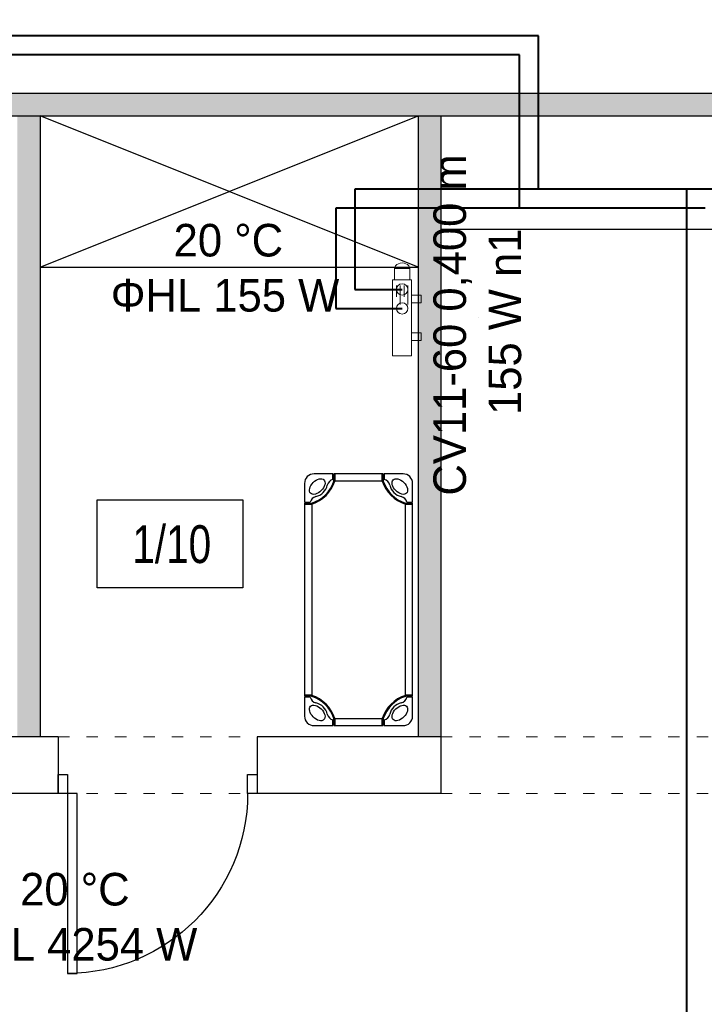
# Model space of a CAD drawing. Header units: millimetres. Extents: x 3698380 to 4312681, y 939872 to 1104488.
# Tile 65 of 93: x 4088626 to 4092239, y 1046516 to 1051717. Entities that reach past the tile are written whole.
import ezdxf
from ezdxf.lldxf.tags import DXFTag

# ---------------------------------------------------------------- set-up
doc = ezdxf.new("R2010")
doc.units = ezdxf.units.MM
doc.header["$LTSCALE"] = 10
doc.linetypes.add('ACAD_ISO03W100', pattern=[30, 12, -18])
doc.linetypes.add('CHSW', pattern=[0])
for name, color, linetype, lineweight in [('0 20 cienka', 8, 'Continuous', 20), ('A-DOOR', 7, 'Continuous', 9), ('SAN_Armatura CO na rozwinięciu', 7, 'Continuous', 13), ('SAN_Armatura CO na rzucie', 7, 'Continuous', 13), ('SAN_Grzejniki CO na rzucie', 7, 'Continuous', 13), ('SAN_Przewody powrotne CO na rzucie', 5, 'Continuous', 40), ('SAN_Przewody zasilające CO na rzucie', 1, 'Continuous', 40)]:
    doc.layers.add(name, color=color, linetype=linetype, lineweight=lineweight)
for name, color, linetype in [('A_bloki', 252, 'Continuous'), ('A_kreskowanie', 8, 'Continuous'), ('A_opis_pom', 3, 'Continuous'), ('A_sc_istn', 252, 'Continuous'), ('A_sc_proj', 2, 'Continuous'), ('A_stolarka', 252, 'Continuous'), ('A_wymiary', 1, 'Continuous'), ('SAN_Piony CO na rzucie', 8, 'Continuous')]:
    doc.layers.add(name, color=color, linetype=linetype)
doc.layers.add('SAN_Etykiety pomieszczeń na rzucie', color=7, linetype='Continuous', true_color=0x8e8e8e)
doc.styles.add('Etykiety pomieszczeń na rzucie', font='txt')
doc.styles.add('Grzejniki CO na rzucie', font='txt')
doc.styles.add('Strzałki', font='ic-isocp.shx', dxfattribs={"width": 0.8})
tags = doc.linetypes.add('DASHED', pattern=[19.05, 12.7, -6.35]).pattern_tags.tags
tags[6:7] = [DXFTag(74, 4), DXFTag(75, 0), DXFTag(340, '0'), DXFTag(46, 1.0), DXFTag(50, 0.0), DXFTag(44, 0.0), DXFTag(45, 0.0)]
tags[4:5] = [DXFTag(74, 4), DXFTag(75, 0), DXFTag(340, '0'), DXFTag(46, 1.0), DXFTag(50, 0.0), DXFTag(44, 0.0), DXFTag(45, 0.0)]

# ---------------------------------------------------------------- blocks, each defined once
blk = doc.blocks.new('Łóżeczko przedszkolne Śpioszek - niebieskie _Nowa Szkoła_ - Łóżeczko przedszkolne Śpioszek - niebieskie _Nowa Szkoła_-1786863-1 PIĘTRO')
at = {"layer": 'A_bloki'}
for p, q in [((15, 57), (5, 57)), ((15, 54), (15, 57)), ((15.5, 56.5), (15, 56.5)), ((15, 54.5), (15.5, 54.5)), ((16.03, 57), (15.5, 57)), ((15.5, 56.99), (15.5, 57)), ((15.5, 57), (15.5, 56.99)), ((16.03, 56.99), (15.5, 56.99)), ((16.03, 56.99), (15.5, 56.99)), ((16.03, 53.19), (15.5, 53.19)), ((116.97, 57), (16.03, 57)), ((16.03, 56.99), (16.03, 57)), ((16.03, 57), (16.03, 56.99)), ((116.97, 56.99), (16.03, 56.99)), ((16.03, 56.76), (16.03, 56.63)), ((16.03, 56.48), (16.03, 56.63)), ((16.03, 56.63), (16.03, 56.48)), ((16.03, 56.3), (16.03, 56.48)), ((16.03, 56.48), (16.03, 56.3)), ((16.03, 56.09), (16.03, 56.29)), ((16.03, 56.29), (16.03, 56.09)), ((16.03, 55.89), (16.03, 56.09)), ((16.03, 56.09), (16.03, 55.89)), ((16.03, 55.69), (16.03, 55.89)), ((16.03, 55.89), (16.03, 55.69)), ((16.03, 55.49), (16.03, 55.69)), ((16.03, 55.69), (16.03, 55.49)), ((16.03, 55.29), (16.03, 55.49)), ((16.03, 55.49), (16.03, 55.29)), ((16.03, 55.09), (16.03, 55.29)), ((16.03, 55.29), (16.03, 55.09)), ((16.03, 54.88), (16.03, 55.09)), ((16.03, 55.09), (16.03, 54.88)), ((16.03, 54.66), (16.03, 54.88)), ((16.03, 54.88), (16.03, 54.66)), ((16.03, 54.46), (16.03, 54.66)), ((16.03, 54.66), (16.03, 54.46)), ((16.03, 54.28), (16.03, 54.46)), ((16.03, 54.46), (16.03, 54.28)), ((16.03, 54.11), (16.03, 54.28)), ((16.03, 54.28), (16.03, 54.11)), ((16.03, 53.96), (16.03, 54.11)), ((16.03, 54.11), (16.03, 53.96)), ((16.03, 53.81), (16.03, 53.96)), ((16.03, 53.96), (16.03, 53.81)), ((16.03, 53.67), (16.03, 53.81)), ((16.03, 53.81), (16.03, 53.67)), ((16.03, 53.55), (16.03, 53.67)), ((16.03, 53.67), (16.03, 53.55)), ((16.03, 53.54), (16.03, 53.42)), ((116.97, 53.19), (16.03, 53.19)), ((117.5, 57), (116.97, 57)), ((116.97, 56.99), (116.97, 57)), ((116.97, 57), (116.97, 56.99)), ((117.5, 56.99), (116.97, 56.99)), ((117.5, 56.99), (116.97, 56.99)), ((116.97, 56.63), (116.97, 56.76)), ((116.97, 56.48), (116.97, 56.63)), ((116.97, 56.63), (116.97, 56.48)), ((116.97, 56.3), (116.97, 56.48)), ((116.97, 56.48), (116.97, 56.3)), ((116.97, 56.09), (116.97, 56.29)), ((116.97, 56.29), (116.97, 56.09)), ((116.97, 55.89), (116.97, 56.09)), ((116.97, 56.09), (116.97, 55.89)), ((116.97, 55.69), (116.97, 55.89)), ((116.97, 55.89), (116.97, 55.69)), ((116.97, 55.49), (116.97, 55.69)), ((116.97, 55.69), (116.97, 55.49)), ((116.97, 55.29), (116.97, 55.49)), ((116.97, 55.49), (116.97, 55.29)), ((116.97, 55.09), (116.97, 55.29)), ((116.97, 55.29), (116.97, 55.09)), ((116.97, 54.88), (116.97, 55.09)), ((116.97, 55.09), (116.97, 54.88)), ((116.97, 54.66), (116.97, 54.88)), ((116.97, 54.88), (116.97, 54.66)), ((116.97, 54.46), (116.97, 54.66)), ((116.97, 54.66), (116.97, 54.46)), ((116.97, 54.28), (116.97, 54.46)), ((116.97, 54.46), (116.97, 54.28)), ((116.97, 54.11), (116.97, 54.28)), ((116.97, 54.28), (116.97, 54.11)), ((116.97, 53.96), (116.97, 54.11)), ((116.97, 53.81), (116.97, 53.96)), ((116.97, 53.67), (116.97, 53.81)), ((116.97, 53.81), (116.97, 53.67)), ((116.97, 53.55), (116.97, 53.67)), ((116.97, 53.67), (116.97, 53.55)), ((116.97, 53.42), (116.97, 53.54)), ((117.5, 53.19), (116.97, 53.19)), ((117.5, 56.99), (117.5, 57)), ((117.5, 57), (117.5, 56.99)), ((118, 56.5), (117.5, 56.5)), ((117.5, 54.5), (118, 54.5)), ((128, 57), (118, 57)), ((118, 57), (118, 54)), ((0, 52), (0, 42)), ((133, 42), (133, 52)), ((0, 42), (3, 42)), ((0.5, 42), (0.5, 41.5)), ((2.5, 41.5), (2.5, 42)), ((130, 42), (133, 42)), ((130.5, 42), (130.5, 41.5)), ((132.5, 41.5), (132.5, 42)), ((0, 41.5), (0, 40.97)), ((0.01, 41.5), (0, 41.5)), ((0, 41.5), (0.01, 41.5)), ((0.01, 40.97), (0, 40.97)), ((0, 40.97), (0, 16.03)), ((0, 40.97), (0.01, 40.97)), ((0.01, 41.5), (0.01, 40.97)), ((0.01, 41.5), (0.01, 40.97)), ((0.01, 40.97), (0.01, 16.03)), ((3.8, 41.5), (3.8, 40.97)), ((3.81, 40.97), (3.81, 16.03)), ((129.19, 16.03), (129.19, 40.97)), ((129.2, 40.97), (129.2, 41.5)), ((132.99, 41.5), (133, 41.5)), ((133, 41.5), (132.99, 41.5)), ((132.99, 40.97), (132.99, 41.5)), ((132.99, 40.97), (132.99, 41.5)), ((133, 40.97), (132.99, 40.97)), ((132.99, 40.97), (133, 40.97)), ((132.99, 16.03), (132.99, 40.97)), ((133, 40.97), (133, 41.5)), ((133, 16.03), (133, 40.97)), ((0, 16.03), (0, 15.5)), ((0, 16.03), (0.01, 16.03)), ((0.01, 16.03), (0, 16.03)), ((0.01, 16.03), (0.01, 15.5)), ((0.01, 16.03), (0.01, 15.5)), ((3.8, 16.03), (3.8, 15.5)), ((129.2, 15.5), (129.2, 16.03)), ((132.99, 16.03), (133, 16.03)), ((132.99, 15.5), (132.99, 16.03)), ((132.99, 15.5), (132.99, 16.03)), ((133, 16.03), (132.99, 16.03)), ((133, 15.5), (133, 16.03)), ((0.01, 15.5), (0, 15.5)), ((0, 15.5), (0.01, 15.5)), ((3, 15), (0, 15)), ((0, 15), (0, 5)), ((0.5, 15.5), (0.5, 15)), ((2.5, 15), (2.5, 15.5)), ((133, 15), (130, 15)), ((130.5, 15.5), (130.5, 15)), ((132.5, 15), (132.5, 15.5)), ((132.99, 15.5), (133, 15.5)), ((133, 15.5), (132.99, 15.5)), ((133, 5), (133, 15)), ((5, 0), (15, 0)), ((15, 0), (15, 3)), ((15.5, 2.5), (15, 2.5)), ((15, 0.5), (15.5, 0.5)), ((15.5, 3.81), (16.03, 3.81)), ((15.5, 0.01), (15.5, 0)), ((15.5, 0), (15.5, 0.01)), ((15.5, 0.01), (16.03, 0.01)), ((15.5, 0.01), (16.03, 0.01)), ((16.03, 3.81), (116.97, 3.81)), ((16.03, 3.58), (16.03, 3.46)), ((16.03, 3.45), (16.03, 3.33)), ((16.03, 3.33), (16.03, 3.45)), ((16.03, 3.33), (16.03, 3.19)), ((16.03, 3.19), (16.03, 3.33)), ((16.03, 3.19), (16.03, 3.04)), ((16.03, 3.04), (16.03, 3.19)), ((16.03, 3.04), (16.03, 2.89)), ((16.03, 2.89), (16.03, 3.04)), ((16.03, 2.89), (16.03, 2.72)), ((16.03, 2.72), (16.03, 2.89)), ((16.03, 2.72), (16.03, 2.54)), ((16.03, 2.54), (16.03, 2.72)), ((16.03, 2.54), (16.03, 2.34)), ((16.03, 2.34), (16.03, 2.54)), ((16.03, 2.34), (16.03, 2.12)), ((16.03, 2.12), (16.03, 2.34)), ((16.03, 2.12), (16.03, 1.91)), ((16.03, 1.91), (16.03, 2.12)), ((16.03, 1.91), (16.03, 1.71)), ((16.03, 1.71), (16.03, 1.91)), ((16.03, 1.71), (16.03, 1.51)), ((16.03, 1.51), (16.03, 1.71)), ((16.03, 1.51), (16.03, 1.31)), ((16.03, 1.31), (16.03, 1.51)), ((16.03, 1.31), (16.03, 1.11)), ((16.03, 1.11), (16.03, 1.31)), ((16.03, 1.11), (16.03, 0.91)), ((16.03, 0.91), (16.03, 1.11)), ((16.03, 0.91), (16.03, 0.71)), ((16.03, 0.71), (16.03, 0.91)), ((16.03, 0.7), (16.03, 0.52)), ((16.03, 0.52), (16.03, 0.7)), ((16.03, 0.52), (16.03, 0.37)), ((16.03, 0.37), (16.03, 0.52)), ((16.03, 0.37), (16.03, 0.24)), ((16.03, 0.01), (16.03, 0)), ((16.03, 0), (16.03, 0.01)), ((16.03, 0.01), (116.97, 0.01)), ((116.97, 3.81), (117.5, 3.81)), ((116.97, 3.46), (116.97, 3.58)), ((116.97, 3.33), (116.97, 3.45)), ((116.97, 3.45), (116.97, 3.33)), ((116.97, 3.19), (116.97, 3.33)), ((116.97, 3.33), (116.97, 3.19)), ((116.97, 3.04), (116.97, 3.19)), ((116.97, 3.19), (116.97, 3.04)), ((116.97, 2.89), (116.97, 3.04)), ((116.97, 3.04), (116.97, 2.89)), ((116.97, 2.72), (116.97, 2.89)), ((116.97, 2.89), (116.97, 2.72)), ((116.97, 2.54), (116.97, 2.72)), ((116.97, 2.72), (116.97, 2.54)), ((116.97, 2.34), (116.97, 2.54)), ((116.97, 2.54), (116.97, 2.34)), ((116.97, 2.12), (116.97, 2.34)), ((116.97, 2.34), (116.97, 2.12)), ((116.97, 1.91), (116.97, 2.12)), ((116.97, 2.12), (116.97, 1.91)), ((116.97, 1.71), (116.97, 1.91)), ((116.97, 1.91), (116.97, 1.71)), ((116.97, 1.51), (116.97, 1.71)), ((116.97, 1.31), (116.97, 1.51)), ((116.97, 1.11), (116.97, 1.31)), ((116.97, 1.31), (116.97, 1.11)), ((116.97, 0.91), (116.97, 1.11)), ((116.97, 1.11), (116.97, 0.91)), ((116.97, 0.71), (116.97, 0.91)), ((116.97, 0.91), (116.97, 0.71)), ((116.97, 0.52), (116.97, 0.7)), ((116.97, 0.7), (116.97, 0.52)), ((116.97, 0.37), (116.97, 0.52)), ((116.97, 0.52), (116.97, 0.37)), ((116.97, 0.24), (116.97, 0.37)), ((116.97, 0), (116.97, 0.01)), ((116.97, 0.01), (117.5, 0.01)), ((116.97, 0.01), (117.5, 0.01)), ((116.97, 0.01), (116.97, 0)), ((118, 2.5), (117.5, 2.5)), ((117.5, 0.5), (118, 0.5)), ((117.5, 0.01), (117.5, 0)), ((117.5, 0), (117.5, 0.01)), ((118, 3), (118, 0)), ((118, 0), (128, 0)), ((15.5, 0), (16.03, 0)), ((16.03, 0), (116.97, 0)), ((116.97, 0), (117.5, 0))]:
    blk.add_line(p, q, dxfattribs=at)
at = {"layer": 'A_bloki', "flags": 128}
for points in [[(3.17, 46.76), (2.83, 47.24), (2.63, 47.84), (2.59, 48.53), (2.71, 49.29), (2.98, 50.09), (3.39, 50.9), (3.94, 51.68), (4.59, 52.41), (5.32, 53.06), (6.1, 53.61), (6.91, 54.02), (7.71, 54.29), (8.47, 54.41), (9.16, 54.37), (9.76, 54.17), (10.24, 53.83)], [(10.24, 53.83), (10.59, 53.35), (10.79, 52.75), (10.83, 52.05), (10.71, 51.29), (10.44, 50.49), (10.02, 49.69), (9.48, 48.9), (8.83, 48.17), (8.1, 47.52), (7.31, 46.98), (6.51, 46.56), (5.71, 46.29), (4.95, 46.17), (4.25, 46.21), (3.65, 46.41), (3.17, 46.76)], [(15.5, 53.19), (15.5, 53.3), (15.5, 53.42), (15.5, 53.55), (15.5, 53.67), (15.5, 53.81), (15.5, 53.96), (15.5, 54.11), (15.5, 54.28), (15.5, 54.46), (15.5, 54.66), (15.5, 54.88), (15.5, 55.09), (15.5, 55.29), (15.5, 55.49), (15.5, 55.69), (15.5, 55.89), (15.5, 56.09), (15.5, 56.3), (15.5, 56.48), (15.5, 56.63), (15.5, 56.76), (15.5, 56.87), (15.5, 56.94), (15.5, 56.99)], [(16.03, 56.63), (16.03, 56.76), (16.03, 56.87), (16.03, 56.94), (16.03, 56.99)], [(16.03, 56.99), (16.03, 56.94), (16.03, 56.87), (16.03, 56.76)], [(16.03, 53.19), (16.03, 53.3), (16.03, 53.42), (16.03, 53.54)], [(16.03, 53.42), (16.03, 53.3), (16.03, 53.19)], [(116.97, 56.76), (116.97, 56.87), (116.97, 56.94), (116.97, 56.99)], [(116.97, 56.99), (116.97, 56.94), (116.97, 56.87), (116.97, 56.76), (116.97, 56.63)], [(116.97, 54.11), (116.97, 53.96), (116.97, 53.81)], [(116.97, 53.54), (116.97, 53.42), (116.97, 53.3), (116.97, 53.19)], [(116.97, 53.19), (116.97, 53.3), (116.97, 53.42)], [(117.5, 56.99), (117.5, 56.94), (117.5, 56.87), (117.5, 56.76), (117.5, 56.63), (117.5, 56.48), (117.5, 56.3), (117.5, 56.09), (117.5, 55.89), (117.5, 55.69), (117.5, 55.49), (117.5, 55.29), (117.5, 55.09), (117.5, 54.88), (117.5, 54.66), (117.5, 54.46), (117.5, 54.28), (117.5, 54.11), (117.5, 53.96), (117.5, 53.81), (117.5, 53.67), (117.5, 53.55), (117.5, 53.42), (117.5, 53.3), (117.5, 53.19)], [(129.83, 46.76), (129.35, 46.41), (128.75, 46.21), (128.05, 46.17), (127.29, 46.29), (126.49, 46.56), (125.69, 46.98), (124.9, 47.52), (124.17, 48.17), (123.52, 48.9), (122.98, 49.69), (122.56, 50.49), (122.29, 51.29), (122.17, 52.05), (122.21, 52.75), (122.41, 53.35), (122.76, 53.83)], [(122.76, 53.83), (123.24, 54.17), (123.84, 54.37), (124.53, 54.41), (125.29, 54.29), (126.09, 54.02), (126.9, 53.61), (127.68, 53.06), (128.41, 52.41), (129.06, 51.68), (129.61, 50.9), (130.02, 50.09), (130.29, 49.29), (130.41, 48.53), (130.37, 47.84), (130.17, 47.24), (129.83, 46.76)], [(0.01, 41.5), (0.06, 41.5), (0.13, 41.5), (0.24, 41.5), (0.37, 41.5), (0.52, 41.5), (0.7, 41.5), (0.91, 41.5), (1.11, 41.5), (1.31, 41.5), (1.51, 41.5), (1.71, 41.5), (1.91, 41.5), (2.12, 41.5), (2.34, 41.5), (2.54, 41.5), (2.72, 41.5), (2.89, 41.5), (3.04, 41.5), (3.19, 41.5), (3.33, 41.5), (3.45, 41.5), (3.58, 41.5), (3.7, 41.5), (3.81, 41.5)], [(3.81, 40.97), (3.7, 40.97), (3.58, 40.97), (3.45, 40.97), (3.33, 40.97), (3.19, 40.97), (3.04, 40.97), (2.89, 40.97), (2.72, 40.97), (2.54, 40.97), (2.34, 40.97), (2.12, 40.97), (1.91, 40.97), (1.71, 40.97), (1.51, 40.97), (1.31, 40.97), (1.11, 40.97), (0.91, 40.97), (0.7, 40.97), (0.52, 40.97), (0.37, 40.97), (0.24, 40.97), (0.13, 40.97), (0.06, 40.97), (0.01, 40.97)], [(0.01, 40.97), (0.06, 40.97), (0.13, 40.97), (0.24, 40.97), (0.37, 40.97), (0.52, 40.97), (0.7, 40.97), (0.91, 40.97), (1.11, 40.97), (1.31, 40.97), (1.51, 40.97), (1.71, 40.97), (1.91, 40.97), (2.12, 40.97), (2.34, 40.97), (2.54, 40.97), (2.72, 40.97), (2.89, 40.97), (3.04, 40.97), (3.19, 40.97), (3.33, 40.97), (3.45, 40.97), (3.58, 40.97), (3.7, 40.97), (3.81, 40.97)], [(129.19, 41.5), (129.3, 41.5), (129.42, 41.5), (129.55, 41.5), (129.67, 41.5), (129.81, 41.5), (129.96, 41.5), (130.11, 41.5), (130.28, 41.5), (130.46, 41.5), (130.66, 41.5), (130.88, 41.5), (131.09, 41.5), (131.29, 41.5), (131.49, 41.5), (131.69, 41.5), (131.89, 41.5), (132.09, 41.5), (132.3, 41.5), (132.48, 41.5), (132.63, 41.5), (132.76, 41.5), (132.87, 41.5), (132.94, 41.5), (132.99, 41.5)], [(132.99, 40.97), (132.94, 40.97), (132.87, 40.97), (132.76, 40.97), (132.63, 40.97), (132.48, 40.97), (132.3, 40.97), (132.09, 40.97), (131.89, 40.97), (131.69, 40.97), (131.49, 40.97), (131.29, 40.97), (131.09, 40.97), (130.88, 40.97), (130.66, 40.97), (130.46, 40.97), (130.28, 40.97), (130.11, 40.97), (129.96, 40.97), (129.81, 40.97), (129.67, 40.97), (129.55, 40.97), (129.42, 40.97), (129.3, 40.97), (129.19, 40.97)], [(129.19, 40.97), (129.3, 40.97), (129.42, 40.97), (129.55, 40.97), (129.67, 40.97), (129.81, 40.97), (129.96, 40.97), (130.11, 40.97), (130.28, 40.97), (130.46, 40.97), (130.66, 40.97), (130.88, 40.97), (131.09, 40.97), (131.29, 40.97), (131.49, 40.97), (131.69, 40.97), (131.89, 40.97), (132.09, 40.97), (132.3, 40.97), (132.48, 40.97), (132.63, 40.97), (132.76, 40.97), (132.87, 40.97), (132.94, 40.97), (132.99, 40.97)], [(0.01, 16.03), (0.06, 16.03), (0.13, 16.03), (0.24, 16.03), (0.37, 16.03), (0.52, 16.03), (0.7, 16.03), (0.91, 16.03), (1.11, 16.03), (1.31, 16.03), (1.51, 16.03), (1.71, 16.03), (1.91, 16.03), (2.12, 16.03), (2.34, 16.03), (2.54, 16.03), (2.72, 16.03), (2.89, 16.03), (3.04, 16.03), (3.19, 16.03), (3.33, 16.03), (3.45, 16.03), (3.58, 16.03), (3.7, 16.03), (3.81, 16.03)], [(3.81, 16.03), (3.7, 16.03), (3.58, 16.03), (3.45, 16.03), (3.33, 16.03), (3.19, 16.03), (3.04, 16.03), (2.89, 16.03), (2.72, 16.03), (2.54, 16.03), (2.34, 16.03), (2.12, 16.03), (1.91, 16.03), (1.71, 16.03), (1.51, 16.03), (1.31, 16.03), (1.11, 16.03), (0.91, 16.03), (0.7, 16.03), (0.52, 16.03), (0.37, 16.03), (0.24, 16.03), (0.13, 16.03), (0.06, 16.03), (0.01, 16.03)], [(129.19, 16.03), (129.3, 16.03), (129.42, 16.03), (129.55, 16.03), (129.67, 16.03), (129.81, 16.03), (129.96, 16.03), (130.11, 16.03), (130.28, 16.03), (130.46, 16.03), (130.66, 16.03), (130.88, 16.03), (131.09, 16.03), (131.29, 16.03), (131.49, 16.03), (131.69, 16.03), (131.89, 16.03), (132.09, 16.03), (132.3, 16.03), (132.48, 16.03), (132.63, 16.03), (132.76, 16.03), (132.87, 16.03), (132.94, 16.03), (132.99, 16.03)], [(132.99, 16.03), (132.94, 16.03), (132.87, 16.03), (132.76, 16.03), (132.63, 16.03), (132.48, 16.03), (132.3, 16.03), (132.09, 16.03), (131.89, 16.03), (131.69, 16.03), (131.49, 16.03), (131.29, 16.03), (131.09, 16.03), (130.88, 16.03), (130.66, 16.03), (130.46, 16.03), (130.28, 16.03), (130.11, 16.03), (129.96, 16.03), (129.81, 16.03), (129.67, 16.03), (129.55, 16.03), (129.42, 16.03), (129.3, 16.03), (129.19, 16.03)], [(3.81, 15.5), (3.7, 15.5), (3.58, 15.5), (3.45, 15.5), (3.33, 15.5), (3.19, 15.5), (3.04, 15.5), (2.89, 15.5), (2.72, 15.5), (2.54, 15.5), (2.34, 15.5), (2.12, 15.5), (1.91, 15.5), (1.71, 15.5), (1.51, 15.5), (1.31, 15.5), (1.11, 15.5), (0.91, 15.5), (0.7, 15.5), (0.52, 15.5), (0.37, 15.5), (0.24, 15.5), (0.13, 15.5), (0.06, 15.5), (0.01, 15.5)], [(3.17, 10.24), (3.65, 10.59), (4.25, 10.79), (4.95, 10.83), (5.71, 10.71), (6.51, 10.44), (7.31, 10.02), (8.1, 9.48), (8.83, 8.83), (9.48, 8.1), (10.02, 7.31), (10.44, 6.51), (10.71, 5.71), (10.83, 4.95), (10.79, 4.25), (10.59, 3.65), (10.24, 3.17)], [(122.76, 3.17), (122.41, 3.65), (122.21, 4.25), (122.17, 4.95), (122.29, 5.71), (122.56, 6.51), (122.98, 7.31), (123.52, 8.1), (124.17, 8.83), (124.9, 9.48), (125.69, 10.02), (126.49, 10.44), (127.29, 10.71), (128.05, 10.83), (128.75, 10.79), (129.35, 10.59), (129.83, 10.24)], [(132.99, 15.5), (132.94, 15.5), (132.87, 15.5), (132.76, 15.5), (132.63, 15.5), (132.48, 15.5), (132.3, 15.5), (132.09, 15.5), (131.89, 15.5), (131.69, 15.5), (131.49, 15.5), (131.29, 15.5), (131.09, 15.5), (130.88, 15.5), (130.66, 15.5), (130.46, 15.5), (130.28, 15.5), (130.11, 15.5), (129.96, 15.5), (129.81, 15.5), (129.67, 15.5), (129.55, 15.5), (129.42, 15.5), (129.3, 15.5), (129.19, 15.5)], [(10.24, 3.17), (9.76, 2.83), (9.16, 2.63), (8.47, 2.59), (7.71, 2.71), (6.91, 2.98), (6.1, 3.39), (5.32, 3.94), (4.59, 4.59), (3.94, 5.32), (3.39, 6.1), (2.98, 6.91), (2.71, 7.71), (2.59, 8.47), (2.63, 9.16), (2.83, 9.76), (3.17, 10.24)], [(129.83, 10.24), (130.17, 9.76), (130.37, 9.16), (130.41, 8.47), (130.29, 7.71), (130.02, 6.91), (129.61, 6.1), (129.06, 5.32), (128.41, 4.59), (127.68, 3.94), (126.9, 3.39), (126.09, 2.98), (125.29, 2.71), (124.53, 2.59), (123.84, 2.63), (123.24, 2.83), (122.76, 3.17)], [(15.5, 0.01), (15.5, 0.06), (15.5, 0.13), (15.5, 0.24), (15.5, 0.37), (15.5, 0.52), (15.5, 0.7), (15.5, 0.91), (15.5, 1.11), (15.5, 1.31), (15.5, 1.51), (15.5, 1.71), (15.5, 1.91), (15.5, 2.12), (15.5, 2.34), (15.5, 2.54), (15.5, 2.72), (15.5, 2.89), (15.5, 3.04), (15.5, 3.19), (15.5, 3.33), (15.5, 3.45), (15.5, 3.58), (15.5, 3.7), (15.5, 3.81)], [(16.03, 3.81), (16.03, 3.7), (16.03, 3.58)], [(16.03, 3.46), (16.03, 3.58), (16.03, 3.7), (16.03, 3.81)], [(16.03, 0.01), (16.03, 0.06), (16.03, 0.13), (16.03, 0.24), (16.03, 0.37)], [(16.03, 0.24), (16.03, 0.13), (16.03, 0.06), (16.03, 0.01)], [(116.97, 3.58), (116.97, 3.7), (116.97, 3.81)], [(116.97, 3.81), (116.97, 3.7), (116.97, 3.58), (116.97, 3.46)], [(116.97, 1.71), (116.97, 1.51), (116.97, 1.31)], [(116.97, 0.37), (116.97, 0.24), (116.97, 0.13), (116.97, 0.06), (116.97, 0.01)], [(116.97, 0.01), (116.97, 0.06), (116.97, 0.13), (116.97, 0.24)], [(117.5, 3.81), (117.5, 3.7), (117.5, 3.58), (117.5, 3.45), (117.5, 3.33), (117.5, 3.19), (117.5, 3.04), (117.5, 2.89), (117.5, 2.72), (117.5, 2.54), (117.5, 2.34), (117.5, 2.12), (117.5, 1.91), (117.5, 1.71), (117.5, 1.51), (117.5, 1.31), (117.5, 1.11), (117.5, 0.91), (117.5, 0.7), (117.5, 0.52), (117.5, 0.37), (117.5, 0.24), (117.5, 0.13), (117.5, 0.06), (117.5, 0.01)]]:
    blk.add_lwpolyline(points, dxfattribs=at)
at = {"layer": 'A_bloki'}
for centre, radius, start, end in [((5, 52), 5, 90, 180), ((-2.3, 59.3), 19.31, 288.3867, 341.5695), ((-2.3, 59.3), 18.81, 288.8936, 341.0613), ((16, 50), 4.12, 104.0321, 165.9679), ((135.3, 59.3), 19.31, 198.4305, 251.6133), ((135.3, 59.3), 18.81, 198.9387, 251.1064), ((117, 50), 4.12, 14.0321, 75.9679), ((128, 52), 5, 360, 90), ((4.3, 52.7), 7.89, 282.451, 347.549), ((128.7, 52.7), 7.89, 192.451, 257.549), ((6.98, 41.02), 4.1, 103.8707, 166.1293), ((126.02, 41.02), 4.1, 13.8707, 76.1293), ((-2.3, -2.3), 19.31, 18.4305, 71.6133), ((135.3, -2.3), 19.31, 108.3867, 161.5695), ((6.98, 15.98), 4.1, 193.8707, 256.1293), ((-2.3, -2.3), 18.81, 18.9387, 71.1064), ((4.3, 4.3), 7.89, 12.451, 77.549), ((135.3, -2.3), 18.81, 108.8936, 161.0613), ((128.7, 4.3), 7.89, 102.451, 167.549), ((126.02, 15.98), 4.1, 283.8707, 346.1293), ((16, 7), 4.12, 194.0321, 255.9679), ((117, 7), 4.12, 284.0321, 345.9679), ((5, 5), 5, 180, 270), ((128, 5), 5, 270, 360)]:
    blk.add_arc(centre, radius, start, end, dxfattribs=at)
for points in [[(15.5, 56.99), (15.5, 56.96), (15.5, 56.94), (15.5, 56.91)], [(117.5, 56.91), (117.5, 56.94), (117.5, 56.96), (117.5, 56.99)], [(0.09, 41.5), (0.06, 41.5), (0.04, 41.5), (0.01, 41.5)], [(132.99, 41.5), (132.96, 41.5), (132.94, 41.5), (132.91, 41.5)], [(0.01, 15.5), (0.04, 15.5), (0.06, 15.5), (0.09, 15.5)], [(132.91, 15.5), (132.94, 15.5), (132.96, 15.5), (132.99, 15.5)], [(15.5, 0.09), (15.5, 0.06), (15.5, 0.04), (15.5, 0.01)], [(117.5, 0.01), (117.5, 0.04), (117.5, 0.06), (117.5, 0.09)]]:
    blk.add_open_spline(points, degree=3, dxfattribs=at)
blk = doc.blocks.new('Drzwi-jednoskrzydłowe-panelowe - D-1 90x200 OŚCIEŻNICA-5 DRZWI-5-1256997-1 PIĘTRO')
at = {"layer": 'A_stolarka'}
for p, q in [((-47.5, 0), (-52.5, 0)), ((-52.5, 0), (-52.5, -10)), ((-47.5, -10), (-47.5, 0)), ((47.5, 0), (47.5, -10)), ((52.5, 0), (47.5, 0)), ((52.5, -10), (52.5, 0)), ((-52.5, -10), (-47.5, -10)), ((42.5, -10), (47.5, -10)), ((42.5, -105), (42.5, -10)), ((42.5, -10), (47.5, -10)), ((42.5, -105), (42.5, -10)), ((47.5, -10), (52.5, -10)), ((47.5, -10), (47.5, -105)), ((47.5, -10), (47.5, -105)), ((47.5, -105), (42.5, -105)), ((47.5, -105), (42.5, -105))]:
    blk.add_line(p, q, dxfattribs=at)
at = {"layer": 'A_stolarka', "lineweight": 18}
for p, q in [((-52.5, 0), (-47.5, 0)), ((-47.5, 0), (-47.5, -10)), ((47.5, -10), (47.5, 0)), ((47.5, 0), (52.5, 0)), ((-52.5, -10), (-52.5, -6.25)), ((-47.5, -10), (-52.5, -10)), ((52.5, -10), (47.5, -10)), ((52.5, -6.25), (52.5, -10))]:
    blk.add_line(p, q, dxfattribs=at)
at = {"layer": 'A_stolarka'}
blk.add_arc((47.5, -10), 95, 180, 270, dxfattribs=at)
blk = doc.blocks.new('d')
at = {"layer": 'A_kreskowanie', "ltscale": 2}
h = blk.add_hatch(color=252, dxfattribs=at)
h.dxf.hatch_style = 1
h.paths.add_polyline_path([(3731432.76, 791007.02), (3731312.76, 791007.02), (3731312.76, 789647.02), (3731432.76, 789647.02)])
h.paths.add_polyline_path([(3732874.74, 789327.02), (3732874.74, 789347.02), (3731432.76, 789347.02), (3731432.76, 789227.02), (3732874.74, 789227.02)])
h.paths.add_polyline_path([(3732754.74, 789227.02), (3732634.74, 789227.02), (3732634.74, 789127.02), (3732754.74, 789127.02)])
h.paths.add_polyline_path([(3734281.53, 789347.02), (3733874.74, 789347.02), (3733874.74, 789227.02), (3734281.53, 789227.02)])
h.paths.add_polyline_path([(3734161.53, 791007.02), (3734041.53, 791007.02), (3734041.53, 790927.02), (3734041.53, 790357.02), (3734041.53, 789347.02), (3734161.53, 789347.02)])
h.paths.add_polyline_path([(3736381.9, 791007.02), (3736261.9, 791007.02), (3736261.9, 789347.02), (3735463.65, 789347.02), (3735314.74, 789347.02), (3735314.74, 789227.02), (3736381.9, 789227.02)])
h.paths.add_polyline_path([(3735583.65, 789227.02), (3735463.65, 789227.02), (3735463.65, 787727.02), (3735583.65, 787727.02)])
h.paths.add_polyline_path([(3732754.74, 788122.56), (3732634.74, 788122.56), (3732634.74, 787727.02), (3732754.74, 787727.02)])
h.paths.add_polyline_path([(3731432.76, 789527.02), (3731312.76, 789527.02), (3731312.76, 787727.02), (3731432.76, 787727.02)])
h.paths.add_polyline_path([(3730049.12, 787727.02), (3729235.08, 787727.02), (3729235.08, 787627.02), (3729285.08, 787627.02), (3729285.08, 787527.02, 0.0278424), (3729290.65, 787427.02), (3730049.12, 787427.02)])
h.paths.add_polyline_path([(3729285.08, 787527.02), (3729235.08, 787527.02), (3729235.08, 787427.02), (3729290.65, 787427.02, -0.0278424)], flags=17)
h.paths.add_polyline_path([(3729285.08, 787627.02), (3729235.08, 787627.02), (3729235.08, 787527.02), (3729285.08, 787527.02)], flags=17)
h.paths.add_polyline_path([(3729114.74, 784607.02), (3728714.74, 784607.02), (3728714.74, 783607.02), (3729114.74, 783607.02)])
h.paths.add_polyline_path([(3729220.66, 783607.02), (3729114.74, 783607.02), (3729114.74, 783487.02), (3729220.66, 783487.02)])
h.paths.add_polyline_path([(3729309.74, 783607.02), (3729220.66, 783607.02), (3729220.66, 783487.02), (3729309.74, 783487.02)])
h.paths.add_polyline_path([(3732204.74, 783607.02), (3730709.74, 783607.02), (3730709.74, 783487.02), (3732204.74, 783487.02)])
h.paths.add_polyline_path([(3732324.74, 783707.02), (3732204.74, 783707.02), (3732204.74, 781627.02), (3732324.74, 781627.02)])
h.paths.add_polyline_path([(3735344.74, 786027.02), (3735224.74, 786027.02), (3732324.74, 786027.02), (3732324.74, 785907.02), (3735224.74, 785907.02), (3735224.74, 781627.02), (3735344.74, 781627.02)])
h.paths.add_polyline_path([(3744114.74, 791127.02), (3735314.74, 791127.02), (3735314.74, 791007.02), (3744114.74, 791007.02)])
h.paths.add_polyline_path([(3740100.05, 791007.02), (3739980.05, 791007.02), (3739980.05, 787727.02), (3740100.05, 787727.02)])
h.paths.add_polyline_path([(3742214.74, 791007.02), (3742094.74, 791007.02), (3742094.74, 787727.02), (3742214.74, 787727.02)])
h.paths.add_polyline_path([(3727024.74, 793327.02), (3726904.74, 793327.02), (3726904.74, 789127.02), (3727024.74, 789127.02)])
at = {"layer": '0 20 cienka', "color": 252, "linetype": 'ACAD_ISO03W100', "ltscale": 0.5}
for p, q in [((3740194.58, 787727.02), (3741244.58, 787727.02)), ((3742214.74, 787727.02), (3744114.74, 787727.02)), ((3740194.58, 787427.02), (3741244.58, 787427.02)), ((3742214.74, 787427.02), (3744114.74, 787427.02))]:
    blk.add_line(p, q, dxfattribs=at)
at = {"layer": 'A_bloki', "color": 252, "linetype": 'Continuous'}
for p, q in [((3740100.05, 790207.02), (3742094.74, 791007.02)), ((3742094.74, 790207.02), (3740100.05, 791007.02))]:
    blk.add_line(p, q, dxfattribs=at)
for points in [[(3742214.74, 790407.02), (3744114.74, 790407.02)], [(3740100.05, 790207.02), (3742094.74, 790207.02)]]:
    blk.add_lwpolyline(points, dxfattribs=at)
at = {"layer": 'A_opis_pom', "color": 252, "ltscale": 2}
blk.add_lwpolyline([(3740401.06, 788977.92), (3741169.99, 788977.92), (3741169.99, 788512.49), (3740401.06, 788512.49)], close=True, dxfattribs=at)
at = {"layer": 'A_sc_istn', "color": 252}
for points in [[(3740194.58, 787727.02), (3739885.51, 787727.02)], [(3742214.74, 787727.02), (3741244.58, 787727.02)], [(3740194.58, 787427.02), (3739885.51, 787427.02)], [(3742214.74, 787427.02), (3741244.58, 787427.02)]]:
    blk.add_lwpolyline(points, dxfattribs=at)
at = {"layer": 'A_sc_proj', "color": 252, "ltscale": 2}
for p, q in [((3740100.05, 791007.02), (3740100.05, 787727.02)), ((3742094.74, 791007.02), (3742094.74, 787727.02)), ((3742214.74, 791007.02), (3742214.74, 787427.02)), ((3740194.58, 787727.02), (3740194.58, 787427.02)), ((3741244.58, 787727.02), (3741244.58, 787427.02))]:
    blk.add_line(p, q, dxfattribs=at)
for points in [[(3729114.74, 791127.02), (3744114.74, 791127.02)], [(3729114.74, 791007.02), (3744114.74, 791007.02)]]:
    blk.add_lwpolyline(points, dxfattribs=at)
at = {"layer": 'A-DOOR', "color": 252, "xscale": -10, "yscale": 10, "zscale": 10}
blk.add_blockref('Drzwi-jednoskrzydłowe-panelowe - D-1 90x200 OŚCIEŻNICA-5 DRZWI-5-1256997-1 PIĘTRO', (3740719.58, 787527.02), dxfattribs=at)
at = {"layer": 'A_bloki', "color": 252, "xscale": 10, "yscale": 10, "zscale": 10, "rotation": 270.0000000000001}
blk.add_blockref('Łóżeczko przedszkolne Śpioszek - niebieskie _Nowa Szkoła_ - Łóżeczko przedszkolne Śpioszek - niebieskie _Nowa Szkoła_-1786863-1 PIĘTRO', (3741495.07, 789115.27), dxfattribs=at)
at = {"layer": 'A_opis_pom', "color": 252, "insert": (3740794.05, 788742.75), "char_height": 200, "attachment_point": 5, "style": 'Strzałki', "bg_fill": 3, "box_fill_scale": 1.2, "bg_fill_color": 256, "bg_fill_transparency": 10554628}
blk.add_mtext('1/10', dxfattribs=at)
blk = doc.blocks.new('PLYVK_P_ALH_RIGHT_P_60_5_40_30_10_V')
at = {"layer": 'SAN_Grzejniki CO na rzucie', "color": 9, "true_color": 0x000009}
for p, q in [((-170, -70), (-70, -70)), ((-170, -90), (-110, -90)), ((-170, -110), (-70, -110)), ((-170, -130), (-110, -130))]:
    blk.add_line(p, q, dxfattribs=at)
at = {"layer": 'SAN_Grzejniki CO na rzucie', "true_color": 0x000000}
for points in [[(-80, -50), (-80, 0), (-120, 0), (-120, -50)], [(120, -50), (120, 0), (80, 0), (80, -50)], [(200, -150), (-200, -150), (-200, -50), (200, -50), (200, -150)]]:
    blk.add_lwpolyline(points, dxfattribs=at)
blk = doc.blocks.new('VERTPIPECORETURN_P')
at = {"layer": 'SAN_Przewody powrotne CO na rzucie', "lineweight": 13, "true_color": 0x000000}
blk.add_circle((0, 0), 30, dxfattribs=at)
blk = doc.blocks.new('VERTPIPECOSUPPLY_P')
at = {"layer": 'SAN_Przewody zasilające CO na rzucie', "lineweight": 13, "true_color": 0x000000}
blk.add_circle((0, 0), 30, dxfattribs=at)
blk = doc.blocks.new('ZTGRZVK_P_V')
at = {"layer": 'SAN_Armatura CO na rozwinięciu', "true_color": 0x000000}
blk.add_lwpolyline([(-50, 40), (-110, 40), (-110, -40), (-50, -40), (-50, 40)], dxfattribs=at)
blk.add_ellipse((-110, 0), major_axis=(0, 40), ratio=0.75, start_param=0, end_param=3.141593, dxfattribs=at)

msp = doc.modelspace()

# ---------------------------------------------------------------- block references
at = {"layer": 'A_wymiary'}
msp.add_blockref('d', (348634.7, 260202.7), dxfattribs=at)

# ---------------------------------------------------------------- next in the draw order: linework, layer by layer
at = {"layer": 'SAN_Grzejniki CO na rzucie', "true_color": 0x000000}
for p, q in [((4090844.8, 1050542.2), (4090844.8, 1050542.2)), ((4091045.8, 1050142.2), (4091045.8, 1050142.2))]:
    msp.add_line(p, q, dxfattribs=at)
at = {"layer": 'SAN_Przewody powrotne CO na rzucie', "linetype": 'DASHED', "true_color": 0x000000}
for p, q in [((4091364.8, 1051632.2), (4085874.8, 1051632.2)), ((4091364.8, 1050822.2), (4091364.8, 1051632.2)), ((4091364.8, 1050822.2), (4090394.8, 1050822.2)), ((4090394.8, 1050822.2), (4090394.8, 1050292.2)), ((4092144.8, 1050822.2), (4091364.8, 1050822.2)), ((4092144.8, 1050822.2), (4092144.8, 1042402.2)), ((4093494.8, 1050822.2), (4092144.8, 1050822.2)), ((4090394.8, 1050292.2), (4090644.8, 1050292.2))]:
    msp.add_line(p, q, dxfattribs=at)
at = {"layer": 'SAN_Przewody zasilające CO na rzucie', "linetype": 'CHSW', "true_color": 0x000000}
for p, q in [((4091264.8, 1051532.2), (4085774.8, 1051532.2)), ((4091264.8, 1050722.2), (4091264.8, 1051532.2)), ((4091264.8, 1050722.2), (4090294.8, 1050722.2)), ((4090294.8, 1050722.2), (4090294.8, 1050192.2)), ((4092244.8, 1050722.2), (4091264.8, 1050722.2)), ((4090294.8, 1050192.2), (4090644.8, 1050192.2))]:
    msp.add_line(p, q, dxfattribs=at)

# ---------------------------------------------------------------- next in the draw order: block references
at = {"layer": 'SAN_Armatura CO na rzucie', "true_color": 0x000000, "rotation": 270}
msp.add_blockref('ZTGRZVK_P_V', (4090644.8, 1050292.2), dxfattribs=at)
at = {"layer": 'SAN_Grzejniki CO na rzucie', "true_color": 0x000000, "rotation": 270}
msp.add_blockref('PLYVK_P_ALH_RIGHT_P_60_5_40_30_10_V', (4090744.8, 1050142.2), dxfattribs=at)
at = {"layer": 'SAN_Piony CO na rzucie', "true_color": 0x000000}
for name, p in [('VERTPIPECORETURN_P', (4090644.8, 1050292.2)), ('VERTPIPECOSUPPLY_P', (4090644.8, 1050192.2))]:
    msp.add_blockref(name, p, dxfattribs=at)

# ---------------------------------------------------------------- next in the draw order: texts
at = {"layer": 'SAN_Etykiety pomieszczeń na rzucie', "true_color": 0x000000, "style": 'Etykiety pomieszczeń na rzucie'}
for s, p in [('20 °C', (4089438.8, 1050466.2)), ('ΦHL 155 W', (4089106.8, 1050175.2)), ('20 °C', (4088628.8, 1047038.2)), ('ΦHL 4254 W', (4088229.8, 1046747.2))]:
    msp.add_text(s, height=172, dxfattribs=at).set_placement(p)
at = {"layer": 'SAN_Grzejniki CO na rzucie', "true_color": 0x000000, "style": 'Grzejniki CO na rzucie'}
for s, p in [('CV11-60 0,400 m', (4090981.8, 1049203.2)), ('155 W n1', (4091272.8, 1049629.2))]:
    msp.add_text(s, height=172, rotation=90, dxfattribs=at).set_placement(p)

doc.saveas('drawing.dxf')
